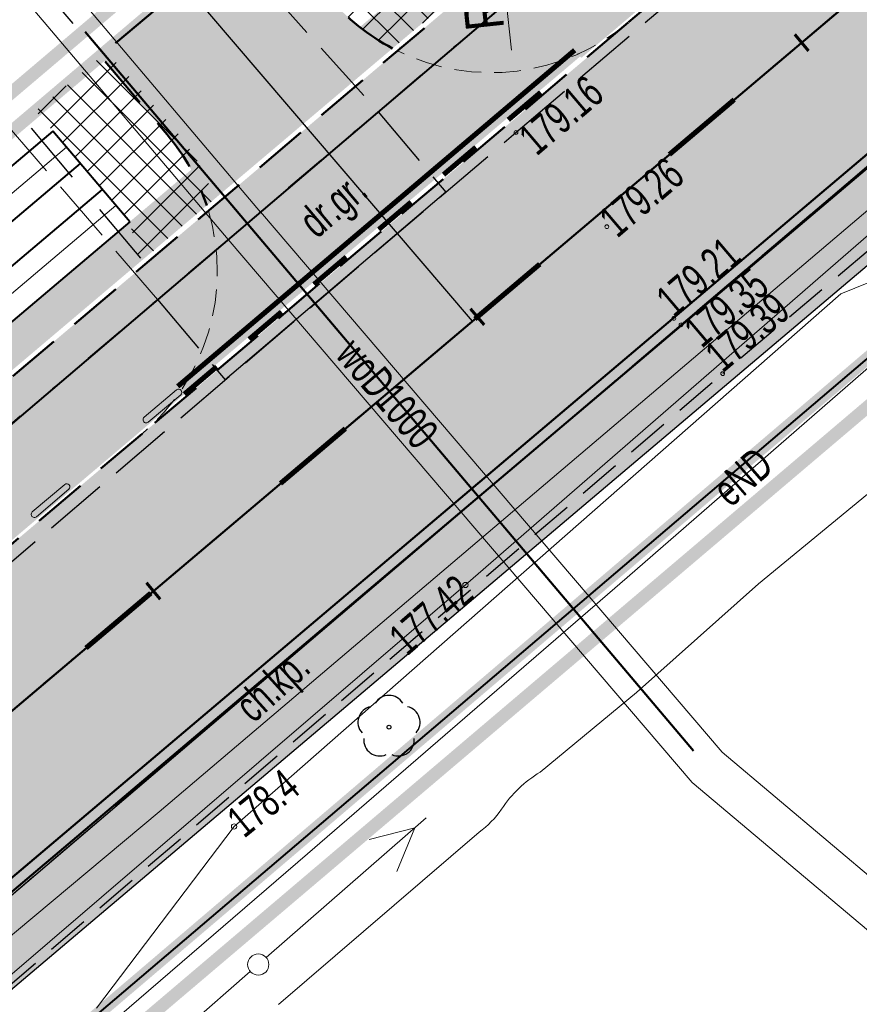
# Model space of a CAD drawing. Header units: metres. Extents: x 7429064 to 7431133, y 5709479 to 5714472.
# Tile 98 of 140: x 7429722 to 7429742, y 5710036 to 5710059. Entities that reach past the tile are written whole.
import ezdxf
from ezdxf.enums import TextEntityAlignment as Align

# ---------------------------------------------------------------- set-up
doc = ezdxf.new("R2010")
doc.units = ezdxf.units.M
for name, pattern in [('1', [0]), ('12', [3, 1, -1, 0, -1]), ('2_KTCR02', [1.5, 1, -0.5]), ('2_KTJZ01', [2, 1.5, -0.5]), ('2_KTKR01', [0]), ('3_14', [1, -1]), ('3_KTCR02', [1.5, 1, -0.5]), ('3_KTJZ01', [2, 1.5, -0.5]), ('3_KTKR01', [0]), ('4', [2.5, 1.5, -1]), ('4_KTJZ01', [2, 1.5, -0.5]), ('4_SUPE_01', [0]), ('4_SUPT_01', [0]), ('4_SUPW_01', [0]), ('7_1', [0]), ('7_SUPE_01', [0]), ('7_SUPT_01', [0]), ('7_SUPW_01', [0]), ('8_1', [0]), ('8_SUPW_01', [0]), ('CENTER2', [1.125, 0.75, -0.125, 0.125, -0.125]), ('DASHED', [19.049999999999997, 12.7, -6.349999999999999]), ('DASHED2', [0.375, 0.25, -0.125]), ('HIDDEN', [0.375, 0.25, -0.125])]:
    doc.linetypes.add(name, pattern=pattern)
for name, color, linetype, lineweight in [('_1_HECZ_BITUM', 7, 'DASHED2', 18), ('_D_7_PAS DROGOWY-LINIA ROZGR TEREN INW', 222, 'HIDDEN', 50), ('_D_7_PAS DROGOWY_PODZIAL', 1, 'Continuous', 50), ('_D_7_TEREN NIEZBEDNY DLA OB_BUD', 252, 'HIDDEN', 50), ('_D_8_Wymiary', 7, 'Continuous', 20), ('_skarpy', 84, 'Continuous', 40), ('D_1_KOCIE OCZKA', 7, 'Continuous', 50), ('D_1_LINIA_KRAWĘŻNIK_BET_20_30 WYN 12 CM - III', 7, 'Continuous', 50), ('Dr-Krawędż nawierzchni', 250, 'DASHED2', 18), ('gaPoziome', 7, 'Continuous', 30), ('GMINA_L_0', 252, '12', 35), ('KRAWĘŻNIK BETONOWY 12_25 WYN 0 CM', 250, 'DASHED', 50), ('KTCR_E_T_1', 252, 'Continuous', 15), ('KTCR_L_1', 252, '2_KTCR02', 30), ('KTJZ_E_T_0', 252, 'Continuous', 15), ('KTJZ_L_0', 252, '2_KTJZ01', 30), ('KTJZ_L_0_a', 252, '4_KTJZ01', 18), ('KTKR_L_0', 252, '2_KTKR01', 30), ('OBOP_T_1', 82, 'Continuous', 30), ('RTPW_T_1', 252, 'Continuous', 15), ('skarpa', 82, 'ŚLADY', 20), ('SUPE_E_T_3', 252, 'Continuous', 15), ('SUPE_L_3', 252, '4_SUPE_01', 18), ('SUPT_L_0', 252, '4_SUPT_01', 18), ('SUPW_E_T_0', 252, 'Continuous', 15), ('SUPW_L_0', 252, '4_SUPW_01', 18), ('SUPW_L_0_a', 252, '8_SUPW_01', 18), ('SUSM_T_3', 252, 'Continuous', 18), ('SUTT_T_0', 252, 'Continuous', 18), ('SUTW_T_0', 252, 'Continuous', 18)]:
    doc.layers.add(name, color=color, linetype=linetype, lineweight=lineweight)
for name, color, linetype in [('_1_Mapa', 7, 'Continuous'), ('_1_X-REFY', 7, 'Continuous'), ('C-DROGI-SYTUACJA-ETYKIETY', 7, 'Continuous'), ('D_1_LINIA_OPIS_ZJAZDY', 7, 'Continuous'), ('zzz.gaHSDomyslna', 7, 'Continuous')]:
    doc.layers.add(name, color=color, linetype=linetype)
doc.layers.add('_Brudnopis', color=22, linetype='Continuous', lineweight=50, plot=False)
doc.layers.add('D_1_LINIA_OBRZEŻE_BET_6x30cm - III', color=24, linetype='Continuous', lineweight=30, transparency=0.3)
doc.layers.add('D_2_HECZ_ZJAZDY - KOSTKA BET', color=214, linetype='Continuous', lineweight=13, transparency=0.3)
for name, color, linetype, lineweight, true_color, transparency in [('D_2_HECZ_CHODNIK_KOSTKA', 7, 'Continuous', 0, 0xf7f588, 0.35), ('D_2_HECZ_JEZDNIA KR3- NOWA KONSTRUKCJA', 7, 'Continuous', 13, 0x99e6ff, 0.3), ('D_2_HECZ_JEZDNIA KR3- NOWA KONSTRUKCJA G4', 7, 'Continuous', 13, 0xbdbdbd, 0.3)]:
    doc.layers.add(name, color=color, linetype=linetype, lineweight=lineweight, true_color=true_color, transparency=transparency)
for name, color, linetype, lineweight, true_color in [('DZIALKA_L_0', 7, '1', 40, 0x008000), ('HECZ DROGI ROWEROWE', 7, 'Continuous', 13, 0xff8a8a), ('UZYTKI_L_0', 7, '4', 30, 0x008000)]:
    doc.layers.add(name, color=color, linetype=linetype, lineweight=lineweight, true_color=true_color)
doc.styles.add('major_arial', font='arial.ttf')
doc.styles.add('Styl Arial', font='arial.ttf', dxfattribs={"width": 0.8, "height": 0.9})
doc.linetypes.add('ŚLADY', pattern='A,3.81,[130,ltypeshp.shx,S=6.35,R=0,X=0,Y=0],3.81', length=7.62)
doc.dimstyles.new('1_500', dxfattribs={"dimtxt": 0.9, "dimasz": 1, "dimexe": 0.18, "dimexo": 0, "dimgap": 0.2, "dimtad": 4, "dimzin": 0, "dimdsep": 46, "dimtxsty": 'Styl Arial', "dimcen": 0.25, "dimclrd": 256, "dimclre": 256, "dimclrt": 256, "dimazin": 0, "dimtfac": 1, "dimtix": 1, "dimtmove": 1, "dimatfit": 3, "dimfxl": 0.18, "dimtolj": 1, "dimtzin": 0, "dimlwd": -1, "dimlwe": -1, "dimarcsym": 0})
doc.dimstyles.new('major_500', dxfattribs={"dimtxt": 0.8, "dimasz": 0.8, "dimexe": 0.5, "dimexo": 1, "dimgap": 0.3, "dimtad": 1, "dimzin": 1, "dimdsep": 46, "dimtxsty": 'major_arial', "dimcen": 0, "dimse1": 1, "dimse2": 1, "dimaunit": 1, "dimadec": 1, "dimazin": 0, "dimtfac": 1, "dimtix": 1, "dimtmove": 0, "dimatfit": 3, "dimfxl": 2, "dimfxlon": 1, "dimtolj": 1, "dimarcsym": 0})
pattern_1 = [(45, (104.2227566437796, 88.32830239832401), (-0.3143089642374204, 0.3143089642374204), []), (135, (104.2227566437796, 88.32830239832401), (-0.3143089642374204, -0.3143089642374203), [])]

# ---------------------------------------------------------------- blocks, each defined once
blk = doc.blocks.new('3_OBOP02_01')
at = {"linetype": 'Continuous'}
blk.add_circle((0, 0), 0.045, dxfattribs=at)
for centre, radius, start, end in [((0, 0.3750563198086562), 0.3750000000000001, 30.14012428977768, 149.8598757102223), ((-0.3566585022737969, 0.1158924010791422), 0.375, 102.1444654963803, 221.8600234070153), ((0.3566585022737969, 0.1158924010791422), 0.375, 318.1399765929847, 77.85553450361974), ((-0.2204041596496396, -0.3033835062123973), 0.3750000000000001, 174.1481822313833, 293.8542284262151), ((0.2204041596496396, -0.3033835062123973), 0.3750000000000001, 246.145771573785, 5.851817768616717)]:
    blk.add_arc(centre, radius, start, end, dxfattribs=at)
blk = doc.blocks.new('3_RTPW02')
at = {"linetype": 'Continuous'}
blk.add_circle((0, 0), 0.045, dxfattribs=at)
blk = doc.blocks.new('7_SUSM04_01')
at = {"linetype": 'Continuous'}
blk.add_circle((0, 0), 0.25, dxfattribs=at)
blk = doc.blocks.new('7_SUPS01_07')
at = {"linetype": 'Continuous'}
blk.add_circle((0, 0), 0.0625, dxfattribs=at)
blk = doc.blocks.new('7_SUPS01_08')
at = {"linetype": 'Continuous'}
blk.add_circle((0, 0), 0.0625, dxfattribs=at)
blk = doc.blocks.new('X-ref_MDCP_Szara')
at = {"layer": 'DZIALKA_L_0', "linetype": '1'}
for p, q in [((7429836.45, 5710146.5), (7429660.24, 5709996.55)), ((7429668.8, 5709988.15), (7429832.91, 5710127.96))]:
    blk.add_line(p, q, dxfattribs=at)
at = {"layer": 'GMINA_L_0', "linetype": '12'}
blk.add_line((7429660.24, 5709996.55), (7429836.45, 5710146.5), dxfattribs=at)
at = {"layer": 'KTCR_L_1', "linetype": '3_14'}
for p, q in [((7429760.82, 5710071.04), (7429737.95, 5710051.59)), ((7429737.95, 5710051.59), (7429715.16, 5710032.17))]:
    blk.add_line(p, q, dxfattribs=at)
at = {"layer": 'KTCR_L_1', "linetype": '3_KTCR02'}
for p in [(7429761.9, 5710069.83), (7429716.29, 5710031.02)]:
    blk.add_line(p, (7429738.93, 5710050.44), dxfattribs=at)
at = {"layer": 'KTJZ_L_0', "linetype": '3_KTJZ01'}
for p, q in [((7429734.06, 5710056.12), (7429756.74, 5710075.42)), ((7429760.82, 5710071.04), (7429737.95, 5710051.59)), ((7429725.61922081, 5710052.18596936), (7429730.81478797, 5710056.60725814)), ((7429730.81478797, 5710056.60725814), (7429732.40536403, 5710054.712164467)), ((7429710.93, 5710036.44), (7429734.06, 5710056.12)), ((7429725.61922081, 5710052.18596936), (7429727.209465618, 5710050.291270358)), ((7429737.95, 5710051.59), (7429715.16, 5710032.17))]:
    blk.add_line(p, q, dxfattribs=at)
at = {"layer": 'KTJZ_L_0', "linetype": '3_14'}
blk.add_line((7429732.40536403, 5710054.712164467), (7429727.209465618, 5710050.291270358), dxfattribs=at)
at = {"layer": 'KTJZ_L_0_a', "linetype": '4_KTJZ01'}
for p, q in [((7429710.77127738, 5710078.942700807), (7429730.81478797, 5710056.60725814)), ((7429725.61922081, 5710052.18596936), (7429706.014655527, 5710074.89495609)), ((7429730.81478797, 5710056.60725814), (7429725.61922081, 5710052.18596936))]:
    blk.add_line(p, q, dxfattribs=at)
at = {"layer": 'KTKR_L_0', "linetype": '3_KTKR01'}
for p, q in [((7429760.82, 5710071.04), (7429737.95, 5710051.59)), ((7429737.95, 5710051.59), (7429715.16, 5710032.17))]:
    blk.add_line(p, q, dxfattribs=at)
at = {"layer": 'SUPE_L_3', "linetype": '7_SUPE_01'}
for p, q in [((7429736.68, 5710045.64), (7429743.36, 5710051.45)), ((7429729.15, 5710039.13), (7429736.68, 5710045.64)), ((7429728.178369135, 5710036.684368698), (7429731.945751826, 5710039.971742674)), ((7429730.599821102, 5710039.46088997), (7429731.682035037, 5710039.741626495)), ((7429731.257295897, 5710038.707413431), (7429731.682035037, 5710039.741626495)), ((7429723.81, 5710034.53), (7429729.15, 5710039.13)), ((7429724.03403851, 5710033.068497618), (7429727.801620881, 5710036.355642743))]:
    blk.add_line(p, q, dxfattribs=at)
at = {"layer": 'SUPT_L_0', "linetype": '7_SUPT_01'}
for p, q in [((7429741.71, 5710052.32), (7429745.31, 5710053.77)), ((7429727.42, 5710039.77), (7429741.71, 5710052.32)), ((7429742.61, 5710047.82), (7429739.77, 5710045.49)), ((7429739.77, 5710045.49), (7429736.9, 5710042.93)), ((7429736.9, 5710042.93), (7429734.63, 5710041.05)), ((7429724.18, 5710035.49), (7429727.42, 5710039.77)), ((7429733.19, 5710039.64), (7429728.47, 5710035.58))]:
    blk.add_line(p, q, dxfattribs=at)
for centre, radius, start, end in [((7429736.074568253, 5710038.628095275), 2.819999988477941, 120.8143678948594, 146.6109742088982), ((7429732.024339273, 5710041.314167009), 2.040000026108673, 304.8480711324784, 326.222846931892)]:
    blk.add_arc(centre, radius, start, end, dxfattribs=at)
at = {"layer": 'SUPW_L_0', "linetype": '7_SUPW_01'}
for p, q in [((7429732.87, 5710045.46), (7429791, 5710095.98)), ((7429746.5211323, 5710057.84130654), (7429725.65702207, 5710040.11443466)), ((7429659.87164022, 5709982.87731988), (7429732.87, 5710045.46)), ((7429725.65702207, 5710040.11443466), (7429694.7468649, 5710014.3241718))]:
    blk.add_line(p, q, dxfattribs=at)
at = {"layer": 'SUPW_L_0', "linetype": '7_1'}
for p, q in [((7429732.87, 5710045.46), (7429791, 5710095.98)), ((7429725.65702207, 5710040.11443466), (7429746.5211323, 5710057.84130654)), ((7429728.040702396, 5710054.247924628), (7429738.916487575, 5710041.520208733)), ((7429738.209575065, 5710040.808158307), (7429727.280452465, 5710053.598293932)), ((7429659.87164022, 5709982.87731988), (7429732.87, 5710045.46)), ((7429738.916487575, 5710041.520208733), (7429760.111927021, 5710023.672723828)), ((7429759.354049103, 5710023.0035885), (7429738.209575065, 5710040.808158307)), ((7429694.7468649, 5710014.3241718), (7429725.65702207, 5710040.11443466))]:
    blk.add_line(p, q, dxfattribs=at)
at = {"layer": 'SUPW_L_0_a', "linetype": '8_1'}
for p, q in [((7429708.662009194, 5710077.147775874), (7429728.042254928, 5710054.246098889)), ((7429727.278899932, 5710053.600119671), (7429707.900431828, 5710076.499696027))]:
    blk.add_line(p, q, dxfattribs=at)
at = {"layer": 'UZYTKI_L_0', "linetype": '4'}
blk.add_line((7429706.560099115, 5710075.359112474), (7429725.86, 5710052.39), dxfattribs=at)
at = {"layer": 'OBOP_T_1'}
blk.add_blockref('3_OBOP02_01', (7429731.07, 5710042.11), dxfattribs=at)
at = {"layer": 'RTPW_T_1'}
for p in [(7429734.06, 5710056.12), (7429736.2, 5710053.9), (7429737.78, 5710051.74), (7429737.95, 5710051.59), (7429738.93, 5710050.44)]:
    blk.add_blockref('3_RTPW02', p, dxfattribs=at)
at = {"layer": 'SUSM_T_3', "rotation": 69.19999691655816}
blk.add_blockref('7_SUSM04_01', (7429727.99, 5710036.52), dxfattribs=at)
at = {"layer": 'SUTT_T_0'}
blk.add_blockref('7_SUPS01_07', (7429727.42, 5710039.77), dxfattribs=at)
at = {"layer": 'SUTW_T_0'}
blk.add_blockref('7_SUPS01_08', (7429732.87, 5710045.46), dxfattribs=at)
at = {"layer": 'KTCR_E_T_1', "width": 0.7}
blk.add_text('ch.kp.', height=0.75, rotation=42.08917293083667, dxfattribs=at).set_placement((7429728.381700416, 5710043.022572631), align=Align.MIDDLE)
at = {"layer": 'KTJZ_E_T_0', "width": 0.6999999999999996}
blk.add_text('dr.gr.', height=0.7500000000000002, rotation=40.31152756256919, dxfattribs=at).set_placement((7429729.807821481, 5710054.344137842), align=Align.MIDDLE)
at = {"layer": 'RTPW_T_1', "width": 0.7}
for s, rotation, p in [('179.16', 40.39678865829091, (7429734.06, 5710056.12)), ('179.35', 40.37979514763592, (7429737.95, 5710051.59))]:
    blk.add_text(s, height=0.75, rotation=rotation, dxfattribs=at).set_placement(p, align=Align.TOP_LEFT)
blk.add_text('179.26', height=0.75, rotation=40.49246594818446, dxfattribs=at).set_placement((7429736.2, 5710053.9), align=Align.MIDDLE_LEFT)
for s, rotation, p in [('179.21', 40.35728284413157, (7429737.78, 5710051.74)), ('179.39', 40.16920675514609, (7429738.93, 5710050.44))]:
    blk.add_text(s, height=0.75, rotation=rotation, dxfattribs=at).set_placement(p)
at = {"layer": 'SUPE_E_T_3', "width": 0.7}
blk.add_text('eND', height=0.75, rotation=41.01546719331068, dxfattribs=at).set_placement((7429739.40163455, 5710048.00717017), align=Align.MIDDLE)
at = {"layer": 'SUPW_E_T_0', "width": 0.7}
blk.add_text('woD1000', height=0.75, rotation=310.5137631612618, dxfattribs=at).set_placement((7429731.03221303, 5710049.97735094), align=Align.MIDDLE)
at = {"layer": 'SUTT_T_0', "width": 0.7}
blk.add_text('178.4', height=0.75, rotation=39.00129904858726, dxfattribs=at).set_placement((7429727.42, 5710039.77), align=Align.MIDDLE_LEFT)
at = {"layer": 'SUTW_T_0', "width": 0.7}
blk.add_text('177.42', height=0.75, rotation=40.91000907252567, dxfattribs=at).set_placement((7429732.87, 5710045.46), align=Align.MIDDLE_RIGHT)
blk = doc.blocks.new('*U286')
at = {"layer": 'zzz.gaHSDomyslna', "color": 140}
for points in [[(50.25424895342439, 42.78405248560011, 0.12, 0.12, 0), (51.78113123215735, 44.07580730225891, 0.12, 0.12, 0)], [(45.67360211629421, 38.90878803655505, 0.12, 0.12, 0), (47.20048439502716, 40.20054285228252, 0.12, 0.12, 0)], [(41.09295527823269, 35.03352358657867, 0.12, 0.12, 0), (42.61983755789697, 36.32527840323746, 0.12, 0.12, 0)], [(36.5123084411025, 31.15825913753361, 0.12, 0.12, 0), (38.03919071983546, 32.4500139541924, 0.12, 0.12, 0)]]:
    blk.add_lwpolyline(points, format="xyseb", dxfattribs=at)
blk = doc.blocks.new('gaHSPos')
at = {"color": 0, "linetype": 'Continuous', "lineweight": 0}
blk.add_point((0, 0), dxfattribs=at)
blk = doc.blocks.new('*U250')
at = {"layer": 'zzz.gaHSDomyslna', "color": 140}
for points in [[(0, 0, 0.24, 0.24, -0.05004170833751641), (0.1891865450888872, -0.98024464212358, 0.24, 0.24, 0)], [(0.1798574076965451, -1.978535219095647, 0.24, 0.24, -0.05004170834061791), (-0.02761548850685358, -2.955073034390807, 0.24, 0.24, 0)]]:
    blk.add_lwpolyline(points, format="xyseb", dxfattribs=at)
at = {"color": 140}
for p in [(0, 0), (-0.4393540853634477, -3.896521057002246)]:
    blk.add_blockref('gaHSPos', p, dxfattribs=at)
blk = doc.blocks.new('*U251')
at = {"layer": 'zzz.gaHSDomyslna', "color": 140}
for points in [[(0, 0, 0.24, 0.24, 0.05004170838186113), (0.9353511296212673, -0.348983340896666, 0.24, 0.24, 0)], [(1.921389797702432, -0.5051846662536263, 0.24, 0.24, 0.05004170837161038), (2.918805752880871, -0.4623767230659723, 0.24, 0.24, 0)]]:
    blk.add_lwpolyline(points, format="xyseb", dxfattribs=at)
at = {"color": 140}
for p in [(0, 0), (3.897461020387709, -0.2188186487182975)]:
    blk.add_blockref('gaHSPos', p, dxfattribs=at)
blk = doc.blocks.new('*U224')
at = {"layer": 'zzz.gaHSDomyslna', "color": 140}
blk.add_lwpolyline([(0, 0, 0.24, 0.24, 0), (5.44980479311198, 4.615985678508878, 0.24, 0.24, 0)], format="xyseb", dxfattribs=at)
at = {"color": 140}
for p in [(5.44980479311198, 4.615985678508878), (0, 0)]:
    blk.add_blockref('gaHSPos', p, dxfattribs=at)
blk = doc.blocks.new('*U225')
at = {"layer": 'zzz.gaHSDomyslna', "color": 140}
for points in [[(9.27250449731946, 8.011072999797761, 0.12, 0.12, 0), (-0.07755822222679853, 0.09156812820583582, 0.12, 0.12, 0)], [(7.708235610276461, 6.371617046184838, 0.12, 0.12, 0), (8.471303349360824, 7.01793556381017, 0.12, 0.12, 0)], [(6.182100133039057, 5.078980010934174, 0.12, 0.12, 0), (6.945167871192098, 5.725298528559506, 0.12, 0.12, 0)], [(4.655964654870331, 3.786342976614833, 0.12, 0.12, 0), (5.419032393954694, 4.432661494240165, 0.12, 0.12, 0)], [(3.129829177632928, 2.493705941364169, 0.12, 0.12, 0), (3.892896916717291, 3.140024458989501, 0.12, 0.12, 0)], [(1.603693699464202, 1.201068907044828, 0.12, 0.12, 0), (2.366761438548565, 1.847387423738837, 0.12, 0.12, 0)], [(0.07755822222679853, -0.09156812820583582, 0.12, 0.12, 0), (0.8406259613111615, 0.5547503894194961, 0.12, 0.12, 0)]]:
    blk.add_lwpolyline(points, format="xyseb", dxfattribs=at)
at = {"color": 140}
for p in [(9.350062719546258, 7.919504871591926), (0, 0)]:
    blk.add_blockref('gaHSPos', p, dxfattribs=at)
blk = doc.blocks.new('*U208')
at = {"layer": 'zzz.gaHSDomyslna', "color": 140}
blk.add_lwpolyline([(0, 0, 0.24, 0.24, 0), (16.75256754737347, 14.18942784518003, 0.24, 0.24, 0)], format="xyseb", dxfattribs=at)
at = {"color": 140}
for p in [(16.75256754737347, 14.18942784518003), (0, 0)]:
    blk.add_blockref('gaHSPos', p, dxfattribs=at)
blk = doc.blocks.new('spearator')
at = {"layer": 'D_1_KOCIE OCZKA'}
h = blk.add_hatch(color=12, dxfattribs=at)
h.dxf.hatch_style = 1
edge = h.paths.add_edge_path()
edge.add_line((7429810.877451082, 5710121.625320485), (7429811.640892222, 5710122.271197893))
edge.add_arc((7429811.592451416, 5710122.328455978), 0.07499999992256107, 310.2314925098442, 490.2314925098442)
edge.add_line((7429811.54401061, 5710122.385714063), (7429810.78056947, 5710121.739836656))
edge.add_arc((7429810.829010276, 5710121.68257857), 0.07499999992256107, 130.2314925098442, 310.2314925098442)
at = {"layer": 'D_1_KOCIE OCZKA', "lineweight": 18, "flags": 128}
blk.add_lwpolyline([(7429810.877451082, 5710121.625320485), (7429811.640892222, 5710122.271197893, 0.9999999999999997), (7429811.54401061, 5710122.385714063), (7429810.78056947, 5710121.739836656, 1)], format="xyb", close=True, dxfattribs=at)
blk = doc.blocks.new('X-ref_SOR')
at = {"layer": 'D_1_KOCIE OCZKA'}
for p in [(-85.47809323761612, -72.3298438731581), (-88.11261917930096, -74.55736839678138)]:
    blk.add_blockref('spearator', p, dxfattribs=at)
at = {"layer": 'gaPoziome'}
for name, p in [('*U286', (7429687.419432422, 5710012.816975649)), ('*U224', (7429735.521678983, 5710057.966557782)), ('*U225', (7429726.171616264, 5710050.047052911)), ('*U251', (7429731.26998317, 5710058.042599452)), ('*U250', (7429726.815418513, 5710054.274001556)), ('*U208', (7429709.419048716, 5710035.857625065))]:
    blk.add_blockref(name, p, dxfattribs=at)
blk = doc.blocks.new('*D114')
at = {"layer": '_D_8_Wymiary', "color": 0, "lineweight": -2, "transparency": 16777216}
for p, q in [((7429727.444657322, 5710061.915930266), (7429726.534674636, 5710062.991549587)), ((7429723.651160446, 5710059.897143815), (7429726.246860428, 5710062.09312709)), ((7429723.627451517, 5710058.686543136), (7429722.71746883, 5710059.762162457))]:
    blk.add_line(p, q, dxfattribs=at)
at = {"layer": '_D_8_Wymiary', "color": 0, "transparency": 16777216}
for points in [[(7429726.160743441, 5710062.194919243), (7429726.332977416, 5710061.991334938), (7429726.85761334, 5710062.609829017)], [(7429723.565043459, 5710059.998935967), (7429723.737277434, 5710059.795351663), (7429723.040407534, 5710059.380441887)]]:
    blk.add_solid(points, dxfattribs=at)
at = {"layer": 'Defpoints', "color": 0, "transparency": 16777216}
for p in [(7429726.85761334, 5710062.609829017), (7429728.09053473, 5710061.152489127), (7429724.273328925, 5710057.923101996)]:
    blk.add_point(p, dxfattribs=at)
at = {"layer": '_D_8_Wymiary', "color": 0, "transparency": 16777216, "insert": (7429724.49143317, 5710061.536001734), "char_height": 0.8, "attachment_point": 5, "rotation": 40.23149241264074, "style": 'major_arial'}
blk.add_mtext('\\A1;5.00', dxfattribs=at)
blk = doc.blocks.new('*D116')
at = {"layer": '_D_8_Wymiary', "transparency": 16777216}
blk.add_line((7429733.609545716, 5710061.293211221), (7429733.957429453, 5710058.05500946), dxfattribs=at)
blk.add_solid([(7429734.040286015, 5710058.063910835), (7429733.874572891, 5710058.046108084), (7429734.010837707, 5710057.557870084)], dxfattribs=at)
at = {"layer": 'Defpoints', "color": 0, "transparency": 16777216}
for p in [(7429733.476755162, 5710062.529263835), (7429734.010837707, 5710057.557870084)]:
    blk.add_point(p, dxfattribs=at)
at = {"layer": '_D_8_Wymiary', "transparency": 16777216, "insert": (7429733.200468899, 5710059.862914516), "char_height": 0.9, "attachment_point": 5, "rotation": 96.13183352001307, "style": 'Styl Arial'}
blk.add_mtext('\\A1;R5.00', dxfattribs=at)
blk = doc.blocks.new('AeccTickLine')
at = {"color": 0, "linetype": 'ByBlock', "lineweight": -2}
blk.add_line((0, 1), (-3.673819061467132e-16, -1), dxfattribs=at)
blk = doc.blocks.new('OŚ_Dąbrowskiego_1')
at = {"layer": '_D_8_Wymiary', "color": 1, "linetype": 'CENTER2', "lineweight": 35, "flags": 128}
blk.add_lwpolyline([(7429230.997622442, 5709660.664473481), (7429273.144600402, 5709676.621906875, 0.08562941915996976), (7429337.581936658, 5709714.617636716), (7429502.300926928, 5709854.380814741), (7429714.668639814, 5710036.138576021), (7429868.110764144, 5710165.951860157)], format="xyb", dxfattribs=at)
at = {"layer": 'C-DROGI-SYTUACJA-ETYKIETY', "color": 7, "linetype": 'Continuous', "lineweight": 60, "xscale": 0.25, "yscale": 0.25, "zscale": 0.25, "rotation": 40.23149243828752}
for p in [(7429740.787009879, 5710058.234929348), (7429733.152598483, 5710051.776155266), (7429725.518187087, 5710045.317381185)]:
    blk.add_blockref('AeccTickLine', p, dxfattribs=at)

msp = doc.modelspace()

# ---------------------------------------------------------------- hatches: boundary and pattern name
at = {"layer": '_1_HECZ_BITUM', "transparency": 33554687}
h = msp.add_hatch(dxfattribs=at)
h.set_pattern_fill('ANSI37', color=256, scale=0.14)
h.set_pattern_definition(pattern_1)
edge = h.paths.add_edge_path()
edge.add_line((7429731.153906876, 5710058.101580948), (7429732.919166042, 5710059.595004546))
edge.add_line((7429732.919166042, 5710059.595004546), (7429731.832714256, 5710059.828533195))
edge.add_line((7429731.832714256, 5710059.828533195), (7429729.558335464, 5710062.482691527))
edge.add_line((7429729.558335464, 5710062.482691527), (7429728.090534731, 5710061.152489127))
edge.add_line((7429728.090534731, 5710061.152489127), (7429729.661264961, 5710059.297850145))
edge.add_arc((7429733.476755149, 5710062.529263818), 4.999999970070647, 220.261919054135, 242.3176254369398)
h = msp.add_hatch(dxfattribs=at)
h.set_pattern_fill('ANSI37', color=256, scale=0.14)
h.set_pattern_definition(pattern_1)
edge = h.paths.add_edge_path()
edge.add_line((7429725.187915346, 5710053.05430363), (7429726.961521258, 5710054.554788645))
edge.add_arc((7429722.239271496, 5710052.911512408), 4.999999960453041, 19.18717495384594, 40.85610017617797)
edge.add_line((7429726.021046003, 5710056.182319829), (7429724.431167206, 5710058.020570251))
edge.add_line((7429724.431167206, 5710058.020570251), (7429722.749519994, 5710056.627111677))
edge.add_line((7429722.749519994, 5710056.627111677), (7429724.962258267, 5710054.01502821))
edge.add_line((7429724.962258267, 5710054.01502821), (7429725.187915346, 5710053.05430363))
at = {"layer": 'D_2_HECZ_CHODNIK_KOSTKA', "transparency": 33554585}
h = msp.add_hatch(color=256, dxfattribs=at)
h.dxf.hatch_style = 1
h.paths.add_polyline_path([(7429638.93443282, 5709954.08675999), (7429640.77675316, 5709951.99851649), (7429638.44077776, 5709949.93763854), (7429636.62644442, 5709951.99415918)], flags=16)
edge = h.paths.add_edge_path(flags=16)
edge.add_arc((7429654.58188323, 5709963.368493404), 1.5, 0, 360)
h.paths.add_polyline_path([(7429662.692843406, 5709978.695587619), (7429660.192524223, 5709981.616987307), (7429660.302030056, 5709983.026954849), (7429663.870112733, 5709986.080746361), (7429664.796564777, 5709985.74497215), (7429665.850071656, 5709979.514213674), (7429664.189324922, 5709978.468635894)], flags=16)
edge = h.paths.add_edge_path(flags=16)
edge.add_arc((7429638.600926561, 5709947.845879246), 0.04500001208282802, 131.827181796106, 219.3849412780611)
edge.add_line((7429638.566146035, 5709947.817325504), (7429636.8323097, 5709946.3938991))
edge.add_line((7429636.8323097, 5709946.3938991), (7429635.390541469, 5709947.982520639))
edge.add_line((7429635.390541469, 5709947.982520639), (7429637.179159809, 5709949.434521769))
edge.add_line((7429637.179159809, 5709949.434521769), (7429638.570916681, 5709947.879411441))
edge = h.paths.add_edge_path(flags=16)
edge.add_arc((7429645.81975589, 5709955.198600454), 1.5, 0, 180)
edge.add_arc((7429645.81975589, 5709955.198600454), 1.5, 180, 360)
edge = h.paths.add_edge_path()
edge.add_line((7429712.034219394, 5710029.935135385), (7429658.241831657, 5709983.89619737))
edge.add_arc((7429659.83316277, 5709982.471564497), 2.135863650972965, 138.1636310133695, 217.4167373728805)
edge.add_line((7429658.136780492, 5709981.173796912), (7429662.460815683, 5709976.12154793))
edge.add_line((7429662.460815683, 5709976.12154793), (7429648.557634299, 5709964.22232328))
edge.add_line((7429648.557634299, 5709964.22232328), (7429646.834522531, 5709966.235625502))
edge.add_line((7429646.834522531, 5709966.235625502), (7429635.022010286, 5709956.125728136))
edge.add_arc((7429638.273164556, 5709952.3270447), 4.999999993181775, 130.5590096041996, 179.1420850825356)
edge.add_line((7429633.273725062, 5709952.401909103), (7429636.192729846, 5709940.012199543))
edge.add_line((7429636.192729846, 5709940.012199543), (7429636.937473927, 5709940.297166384))
edge.add_line((7429636.937473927, 5709940.297166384), (7429638.161284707, 5709941.513665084))
edge.add_line((7429638.161284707, 5709941.513665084), (7429636.84, 5709943.07))
edge.add_line((7429636.84, 5709943.07), (7429641.44, 5709947.06))
edge.add_line((7429641.44, 5709947.06), (7429642.8, 5709945.53))
edge.add_line((7429642.8, 5709945.53), (7429644.869710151, 5709947.340337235))
edge.add_line((7429644.869710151, 5709947.340337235), (7429643.5, 5709948.96))
edge.add_line((7429643.5, 5709948.96), (7429652.14, 5709956.36))
edge.add_line((7429652.14, 5709956.36), (7429658.31, 5709961.76))
edge.add_line((7429658.31, 5709961.76), (7429659.651749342, 5709960.219472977))
edge.add_line((7429659.651749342, 5709960.219472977), (7429660.67, 5709961.16))
edge.add_line((7429660.67, 5709961.16), (7429659.38, 5709962.66))
edge.add_line((7429659.38, 5709962.66), (7429662.38, 5709965.27))
edge.add_line((7429662.38, 5709965.27), (7429663.720505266, 5709963.735070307))
edge.add_line((7429663.720505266, 5709963.735070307), (7429664.65, 5709964.56))
edge.add_line((7429664.65, 5709964.56), (7429661.84, 5709967.78))
edge.add_line((7429661.84, 5709967.78), (7429666.72, 5709971.95))
edge.add_line((7429666.72, 5709971.95), (7429664.15151159, 5709974.98000866))
edge.add_line((7429664.15151159, 5709974.98000866), (7429668.661212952, 5709978.912997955))
edge.add_line((7429668.661212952, 5709978.912997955), (7429667.189762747, 5709980.588246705))
edge.add_line((7429667.189762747, 5709980.588246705), (7429666.125538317, 5709986.882392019))
edge.add_line((7429666.125538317, 5709986.882392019), (7429666.718559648, 5709988.51862794))
edge.add_line((7429666.718559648, 5709988.51862794), (7429714.477139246, 5710029.393450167))
edge.add_line((7429714.477139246, 5710029.393450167), (7429714.151311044, 5710029.772708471))
edge.add_line((7429714.151311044, 5710029.772708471), (7429712.034219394, 5710029.935135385))
edge = h.paths.add_edge_path()
edge.add_line((7429827.677896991, 5710127.815749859), (7429718.119474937, 5710035.128434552))
edge.add_line((7429718.119474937, 5710035.128434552), (7429717.951791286, 5710033.021784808))
edge.add_line((7429717.951791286, 5710033.021784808), (7429718.277628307, 5710032.642516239))
edge.add_line((7429718.277628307, 5710032.642516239), (7429831.149310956, 5710128.132877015))
edge.add_arc((7429829.635771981, 5710125.542364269), 3.000259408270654, 59.7038656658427, 130.7355420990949)
at = {"layer": 'D_2_HECZ_JEZDNIA KR3- NOWA KONSTRUKCJA'}
h = msp.add_hatch(color=256, dxfattribs=at)
h.dxf.hatch_style = 1
edge = h.paths.add_edge_path()
edge.add_arc((7429610.556889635, 5709990.46923513), 29.99999861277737, 310.5590095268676, 314.2935338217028)
edge.add_arc((7429610.556888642, 5709990.46923619), 30.00000006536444, 314.2935337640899, 325.3941215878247)
edge.add_line((7429635.249231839, 5709973.431390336), (7429635.899462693, 5709972.671653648))
edge.add_line((7429635.899462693, 5709972.671653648), (7429667.701526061, 5709999.889876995))
edge.add_line((7429667.701526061, 5709999.889876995), (7429675.245703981, 5710006.346663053))
edge.add_line((7429675.245703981, 5710006.346663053), (7429712.724461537, 5710038.423361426))
edge.add_line((7429712.724461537, 5710038.423361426), (7429823.827837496, 5710132.378343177))
edge.add_line((7429823.827837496, 5710132.378343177), (7429834.315813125, 5710141.376936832))
edge.add_line((7429834.315813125, 5710141.376936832), (7429846.15596758, 5710151.52385914))
edge.add_line((7429846.15596758, 5710151.52385914), (7429850.098715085, 5710146.734336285))
edge.add_line((7429850.098715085, 5710146.734336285), (7429838.187410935, 5710136.849500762))
edge.add_line((7429838.187410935, 5710136.849500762), (7429827.698218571, 5710127.83294208))
edge.add_line((7429827.698218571, 5710127.83294208), (7429716.61281809, 5710033.853790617))
edge.add_line((7429716.61281809, 5710033.853790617), (7429633.474415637, 5709962.698671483))
edge.add_arc((7429636.725569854, 5709958.899988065), 4.999999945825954, 130.5590092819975, 193.2570782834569)
edge.add_line((7429631.858815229, 5709957.753384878), (7429636.051367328, 5709939.958106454))
edge.add_line((7429636.051367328, 5709939.958106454), (7429630.652871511, 5709938.888124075))
edge.add_line((7429630.652871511, 5709938.888124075), (7429629.490782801, 5709943.820607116))
edge.add_arc((7429623.650677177, 5709942.444683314), 6.000000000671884, 13.2570779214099, 130.559009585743)
edge.add_line((7429619.749292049, 5709947.003103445), (7429619.729414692, 5709946.986091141))
edge.add_line((7429619.729414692, 5709946.986091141), (7429617.778722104, 5709949.265301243))
edge.add_line((7429617.778722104, 5709949.265301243), (7429606.382671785, 5709939.511838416))
edge.add_line((7429606.382671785, 5709939.511838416), (7429594.27418418, 5709929.148626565))
edge.add_line((7429594.27418418, 5709929.148626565), (7429594.825160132, 5709928.314105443))
edge.add_line((7429594.825160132, 5709928.314105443), (7429589.707653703, 5709924.935373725))
edge.add_arc((7429606.236932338, 5709899.899740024), 30.00000011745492, 123.4339931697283, 130.5590095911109)
edge.add_line((7429586.73000662, 5709922.691840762), (7429529.229865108, 5709873.479571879))
edge.add_line((7429529.229865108, 5709873.479571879), (7429502.178954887, 5709850.342924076))
edge.add_line((7429502.178954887, 5709850.342924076), (7429339.522881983, 5709712.330120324))
edge.add_arc((7429194.82248072, 5709882.942299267), 223.7112463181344, 294.6653319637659, 310.3021000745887, ccw=False)
edge.add_arc((7429190.303822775, 5709894.737223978), 236.3171344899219, 290.79615437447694, 294.4675271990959, ccw=False)
edge.add_line((7429274.206854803, 5709673.816266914), (7429245.41, 5709663.13))
edge.add_line((7429245.41, 5709663.13), (7429242.105663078, 5709661.907425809))
edge.add_line((7429242.105663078, 5709661.907425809), (7429240.353704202, 5709666.716988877))
edge.add_line((7429240.353704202, 5709666.716988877), (7429244.254478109, 5709668.201402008))
edge.add_line((7429244.254478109, 5709668.201402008), (7429272.082346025, 5709679.427546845))
edge.add_arc((7429195.245944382, 5709882.368837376), 217.0000000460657, 290.7373643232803, 310.3144258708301)
edge.add_line((7429335.640991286, 5709716.905153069), (7429500.355099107, 5709856.664188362))
edge.add_line((7429500.355099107, 5709856.664188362), (7429629.269135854, 5709966.996999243))
edge.add_line((7429629.269135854, 5709966.996999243), (7429630.063814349, 5709967.677135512))
at = {"layer": 'D_2_HECZ_JEZDNIA KR3- NOWA KONSTRUKCJA G4'}
h = msp.add_hatch(color=256, dxfattribs=at)
h.dxf.hatch_style = 1
edge = h.paths.add_edge_path()
edge.add_line((7429731.153906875, 5710058.101580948), (7429740.230771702, 5710065.780682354))
edge.add_line((7429740.230771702, 5710065.780682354), (7429739.662399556, 5710066.452510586))
edge.add_line((7429739.662399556, 5710066.452510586), (7429735.081752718, 5710062.577246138))
edge.add_line((7429735.081752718, 5710062.577246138), (7429730.382550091, 5710058.601682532))
edge.add_arc((7429733.476755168, 5710062.529263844), 5.000000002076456, 231.7684514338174, 242.3176253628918)
h = msp.add_hatch(color=256, dxfattribs=at)
h.dxf.hatch_style = 1
edge = h.paths.add_edge_path()
edge.add_line((7429710.702516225, 5710040.799538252), (7429726.776484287, 5710054.398245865))
edge.add_arc((7429722.025136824, 5710052.841101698), 5.00000006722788, 18.14535948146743, 28.69453331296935)
edge.add_line((7429726.411096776, 5710055.241800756), (7429710.367348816, 5710041.668659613))
edge.add_line((7429710.367348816, 5710041.668659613), (7429705.807555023, 5710037.768879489))
edge.add_line((7429705.807555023, 5710037.768879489), (7429706.37998716, 5710037.100043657))
edge.add_line((7429706.37998716, 5710037.100043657), (7429710.702516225, 5710040.799538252))
at = {"layer": 'D_2_HECZ_ZJAZDY - KOSTKA BET', "transparency": 33554508}
h = msp.add_hatch(color=256, dxfattribs=at)
h.dxf.hatch_style = 1
edge = h.paths.add_edge_path()
edge.add_line((7429726.776484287, 5710054.398245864), (7429731.153906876, 5710058.101580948))
edge.add_arc((7429733.476755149, 5710062.529263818), 4.999999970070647, 220.261919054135, 242.3176254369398, ccw=False)
edge.add_line((7429729.661264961, 5710059.297850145), (7429728.088661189, 5710061.15470131))
edge.add_line((7429728.088661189, 5710061.15470131), (7429724.273328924, 5710057.923101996))
edge.add_line((7429724.273328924, 5710057.923101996), (7429725.840627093, 5710056.072515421))
edge.add_arc((7429722.025136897, 5710052.841101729), 4.999999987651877, 18.145359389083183, 40.26191916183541, ccw=False)
at = {"layer": 'HECZ DROGI ROWEROWE'}
h = msp.add_hatch(color=256, dxfattribs=at)
h.dxf.hatch_style = 1
edge = h.paths.add_edge_path()
edge.add_arc((7429796.819700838, 5710136.432689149), 20.40416797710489, 308.0321727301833, 334.2528184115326)
edge.add_arc((7429835.930497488, 5710116.89688608), 23.31795413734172, 143.789652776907, 152.7623535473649, ccw=False)
edge.add_arc((7429839.324960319, 5710112.767127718), 28.52732187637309, 132.1511209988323, 141.1238217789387, ccw=False)
edge.add_line((7429820.180606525, 5710133.916638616), (7429834.124191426, 5710145.713024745))
edge.add_arc((7429837.353578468, 5710141.895819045), 5.000000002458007, 102.01539828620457, 130.2314924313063, ccw=False)
edge.add_line((7429836.312705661, 5710146.786277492), (7429842.062606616, 5710148.010071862))
edge.add_line((7429842.062606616, 5710148.010071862), (7429845.234178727, 5710150.729899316))
edge.add_line((7429845.234178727, 5710150.729899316), (7429843.044890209, 5710150.26393669))
edge.add_arc((7429842.628541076, 5710152.220120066), 2.000000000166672, 169.0595867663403, 282.01539860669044, ccw=False)
edge.add_line((7429840.664890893, 5710152.599696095), (7429846.907573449, 5710184.89479323))
edge.add_arc((7429848.380311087, 5710184.610111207), 1.500000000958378, 109.3988305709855, 169.0595867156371, ccw=False)
edge.add_line((7429847.882098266, 5710186.024955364), (7429848.854093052, 5710186.367226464))
edge.add_line((7429848.854093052, 5710186.367226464), (7429847.264566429, 5710191.423890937))
edge.add_line((7429847.264566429, 5710191.423890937), (7429846.902664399, 5710192.478548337))
edge.add_line((7429846.902664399, 5710192.478548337), (7429845.675039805, 5710198.448585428))
edge.add_arc((7429825.957873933, 5710195.082454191), 20.00243658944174, -10.939142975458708, 9.688181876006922, ccw=False)
edge.add_line((7429845.596852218, 5710191.286666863), (7429839.402578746, 5710159.242003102))
edge.add_arc((7429819.766076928, 5710163.037763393), 19.9999999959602, 310.2314924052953, 349.0595867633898, ccw=False)
edge.add_line((7429832.683625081, 5710147.768940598), (7429817.639926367, 5710135.041849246))
edge.add_arc((7429832.495106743, 5710117.482703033), 22.99999999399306, 130.2314924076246, 151.7603968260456)
edge.add_arc((7429794.613112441, 5710137.828575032), 20.00000000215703, 310.2314924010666, 331.76039682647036, ccw=False)
edge.add_line((7429807.530660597, 5710122.559752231), (7429710.78028326, 5710040.708146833))
edge.add_line((7429710.78028326, 5710040.708146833), (7429674.341489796, 5710009.521515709))
edge.add_arc((7429663.287565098, 5710022.437039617), 17.00000026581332, 303.4339933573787, 310.5590095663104, ccw=False)
edge.add_line((7429672.654156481, 5710008.250180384), (7429665.174772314, 5710003.312065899))
edge.add_arc((7429654.155253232, 5710020.002488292), 20.00000001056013, 287.25233121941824, 303.4339932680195, ccw=False)
edge.add_line((7429660.086861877, 5710000.902330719), (7429655.395687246, 5709999.445472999))
edge.add_arc((7429662.068746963, 5709977.95779574), 22.49999999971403, 107.2523312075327, 130.5590096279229)
edge.add_line((7429647.43855272, 5709995.051871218), (7429638.423894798, 5709987.336555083))
edge.add_arc((7429653.054089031, 5709970.2424796), 22.49999999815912, 130.5590096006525, 144.5952530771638)
edge.add_line((7429634.714793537, 5709983.277825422), (7429621.961912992, 5709965.306093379))
edge.add_arc((7429606.363956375, 5709977.008817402), 19.50000000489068, 310.55900961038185, 323.12009690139, ccw=False)
edge.add_line((7429619.04345805, 5709962.19395198), (7429498.409271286, 5709858.947561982))
edge.add_line((7429498.409271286, 5709858.947561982), (7429409.746698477, 5709783.717845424))
edge.add_line((7429409.746698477, 5709783.717845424), (7429333.700045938, 5709719.192669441))
edge.add_arc((7429195.245944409, 5709882.368837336), 213.9999999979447, 294.99293756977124, 310.31442587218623, ccw=False)
edge.add_line((7429285.662344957, 5709688.407824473), (7429286.787363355, 5709685.755030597))
edge.add_arc((7429195.2162162, 5709882.430203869), 216.9479171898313, 294.9664921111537, 310.3105313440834)
edge.add_line((7429335.566321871, 5709716.99669272), (7429500.277265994, 5709856.755523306))
edge.add_line((7429500.277265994, 5709856.755523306), (7429621.379875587, 5709960.402819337))
edge.add_line((7429621.379875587, 5709960.402819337), (7429627.625099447, 5709965.747878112))
edge.add_line((7429627.625099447, 5709965.747878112), (7429629.90357192, 5709967.697939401))
edge.add_line((7429629.90357192, 5709967.697939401), (7429629.179066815, 5709968.528973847))
edge.add_arc((7429630.686600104, 5709969.843258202), 1.99999999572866, 144.5952529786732, 221.0822816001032, ccw=False)
edge.add_line((7429629.05644051, 5709971.001955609), (7429636.752493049, 5709981.82945368))
edge.add_arc((7429653.054089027, 5709970.242479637), 19.99999997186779, 130.5590096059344, 144.5952530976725, ccw=False)
edge.add_line((7429640.049471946, 5709985.437213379), (7429649.631219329, 5709993.620104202))
edge.add_arc((7429662.068746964, 5709977.957795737), 20.00000000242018, 107.2523312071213, 128.4532876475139, ccw=False)
edge.add_line((7429656.137138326, 5709997.057953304), (7429665.185157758, 5709999.867841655))
edge.add_line((7429665.185157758, 5709999.867841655), (7429673.721413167, 5710005.503734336))
edge.add_arc((7429657.258251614, 5710030.439225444), 29.88000008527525, 303.4339932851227, 310.5590095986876)
edge.add_line((7429676.687149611, 5710007.738293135), (7429712.639886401, 5710038.508993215))
edge.add_line((7429712.639886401, 5710038.508993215), (7429809.390816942, 5710120.361066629))
edge.add_line((7429809.390816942, 5710120.361066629), (7429809.390787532, 5710120.361041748))

# ---------------------------------------------------------------- linework, layer by layer
at = {"layer": '_Brudnopis', "flags": 128}
msp.add_lwpolyline([(7429230.997622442, 5709660.664473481), (7429273.14460042, 5709676.621906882, 0.08560525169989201), (7429337.584742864, 5709714.617538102), (7429368.822915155, 5709741.125439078), (7429502.300926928, 5709854.380814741), (7429714.668639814, 5710036.138576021), (7429868.110764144, 5710165.951860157)], format="xyb", dxfattribs=at)
for points in [[(7429504.408907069, 5709851.907159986), (7429716.774832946, 5710033.663391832), (7429870.209865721, 5710163.470676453)], [(7429738.245520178, 5710041.552124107), (7429723.913695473, 5710058.492652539)]]:
    msp.add_lwpolyline(points, dxfattribs=at)
at = {"layer": '_D_7_PAS DROGOWY-LINIA ROZGR TEREN INW', "ltscale": 10, "const_width": 0.3, "flags": 128}
for points in [[(7429287.498083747, 5709689.141206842), (7429307.710328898, 5709696.947915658), (7429435.697998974, 5709805.840409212), (7429660.078000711, 5709996.740410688), (7429836.287980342, 5710146.690393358)], [(7429668.8, 5709988.15), (7429832.91, 5710127.96)]]:
    msp.add_lwpolyline(points, dxfattribs=at)
at = {"layer": '_D_7_PAS DROGOWY_PODZIAL', "ltscale": 0.2, "const_width": 0.3, "flags": 128}
msp.add_lwpolyline([(7429838.787736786, 5710158.69944681), (7429835.060550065, 5710151.866820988), (7429707.928821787, 5710044.059165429), (7429670.33646098, 5710012.082675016), (7429661.685038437, 5710006.163007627), (7429648.718433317, 5710002.136191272), (7429632.935415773, 5709988.628083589), (7429615.788923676, 5709965.39743204), (7429495.458099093, 5709862.41067864), (7429330.756278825, 5709722.662069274), (7429319.401743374, 5709713.683805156), (7429307.84155068, 5709705.757592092), (7429296.805838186, 5709699.188897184), (7429282.8456928, 5709692.117459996), (7429269.348606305, 5709686.304179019), (7429250.20040062, 5709678.579529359), (7429239.823858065, 5709670.459676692)], dxfattribs=at)
at = {"layer": '_D_7_TEREN NIEZBEDNY DLA OB_BUD', "ltscale": 10, "const_width": 0.3, "flags": 128}
msp.add_lwpolyline([(7429838.642351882, 5710133.498037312), (7429838.163073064, 5710130.983410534), (7429669.785270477, 5709988.069796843), (7429674.220854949, 5709982.832848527), (7429665.131800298, 5709974.906125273), (7429667.704814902, 5709971.870777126), (7429662.832482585, 5709967.707329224), (7429665.636921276, 5709964.49370197), (7429637.108761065, 5709939.516176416), (7429616.43791595, 5709933.990754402), (7429410.711229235, 5709758.424593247), (7429398.459990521, 5709756.96470503), (7429363.724530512, 5709727.377020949), (7429364.496967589, 5709726.485040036), (7429330.156663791, 5709696.304430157), (7429317.553253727, 5709687.47546742), (7429303.139099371, 5709679.240254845), (7429296.402039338, 5709677.454326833), (7429295.853558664, 5709678.754848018), (7429285.213308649, 5709675.171013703), (7429285.467953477, 5709665.629088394), (7429278.468709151, 5709665.469623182), (7429278.346584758, 5709670.061176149), (7429254.481179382, 5709660.886617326), (7429229.936526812, 5709651.367794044), (7429224.487494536, 5709665.833466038), (7429244.657148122, 5709675.130668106), (7429249.846855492, 5709679.191718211), (7429269.079177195, 5709686.950301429), (7429282.548797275, 5709692.751752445), (7429296.468274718, 5709699.802589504), (7429307.464225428, 5709706.347617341), (7429318.986254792, 5709714.247663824), (7429330.312616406, 5709723.203650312), (7429495.004072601, 5709862.943465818), (7429615.273122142, 5709965.877348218), (7429632.419614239, 5709989.107999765), (7429648.372953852, 5710002.76187988), (7429661.376752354, 5710006.800246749), (7429669.910876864, 5710012.639653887), (7429707.475683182, 5710044.592706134), (7429834.50843472, 5710152.316429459), (7429838.121089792, 5710158.939097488), (7429844.754843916, 5710193.280299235), (7429843.741113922, 5710206.480357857), (7429852.313614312, 5710203.59832983), (7429849.367696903, 5710188.375013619), (7429850.22684329, 5710185.684410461), (7429848.746129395, 5710185.163002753), (7429846.827250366, 5710175.247007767), (7429842.580241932, 5710153.28258802), (7429856.534014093, 5710164.104263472), (7429864.198789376, 5710154.590130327)], close=True, dxfattribs=at)
at = {"layer": '_skarpy', "flags": 128}
for points in [[(7429723.152151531, 5710056.152310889), (7429708.546672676, 5710043.795957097)], [(7429724.962258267, 5710054.01502821), (7429723.152666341, 5710056.151703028)], [(7429723.798434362, 5710055.389212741), (7429709.196914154, 5710043.036207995)], [(7429724.315460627, 5710054.778734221), (7429709.717107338, 5710042.428408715)], [(7429724.961743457, 5710054.015636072), (7429710.367348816, 5710041.668659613)]]:
    msp.add_lwpolyline(points, dxfattribs=at)
at = {"layer": 'D_1_LINIA_KRAWĘŻNIK_BET_20_30 WYN 12 CM - III', "flags": 128}
msp.add_lwpolyline([(7429831.149310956, 5710128.132877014, 0.3178372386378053), (7429827.698218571, 5710127.83294208), (7429718.119474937, 5710035.128434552)], format="xyb", dxfattribs=at)
at = {"layer": 'D_1_LINIA_OBRZEŻE_BET_6x30cm - III', "flags": 128}
msp.add_lwpolyline([(7429718.277628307, 5710032.642516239), (7429831.149310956, 5710128.132877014)], dxfattribs=at)
at = {"layer": 'D_1_LINIA_OPIS_ZJAZDY', "color": 7, "linetype": 'Continuous', "lineweight": -3}
msp.add_lwpolyline([(7429716.22444261, 5710071.313176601), (7429733.032456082, 5710051.674513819)], dxfattribs=at)
at = {"layer": 'Dr-Krawędż nawierzchni', "ltscale": 2.5, "flags": 128}
for points in [[(7429736.706142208, 5710058.712058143, -0.29821662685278), (7429731.26998317, 5710058.042599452)], [(7429726.815418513, 5710054.274001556, -0.2982166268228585), (7429725.254523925, 5710049.023896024)]]:
    msp.add_lwpolyline(points, format="xyb", dxfattribs=at)
at = {"layer": 'KRAWĘŻNIK BETONOWY 12_25 WYN 0 CM', "ltscale": 0.1, "flags": 128}
for points in [[(7429837.411300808, 5710147.020099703), (7429836.312705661, 5710146.786277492, 0.1237417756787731), (7429834.124191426, 5710145.713024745), (7429820.180606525, 5710133.916638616, 0.1019160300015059), (7429815.198135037, 5710127.569099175, -0.1019160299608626), (7429809.46829282, 5710120.269428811), (7429736.706142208, 5710058.712058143)], [(7429807.530660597, 5710122.559752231), (7429790.863206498, 5710108.458950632), (7429710.78028326, 5710040.708146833), (7429674.341489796, 5710009.521515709, -0.03109876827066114), (7429672.654156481, 5710008.250180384), (7429665.174772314, 5710003.312065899, -0.07072338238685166), (7429660.086861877, 5710000.902330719), (7429655.395687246, 5709999.445472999, 0.1020465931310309), (7429647.43855272, 5709995.051871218), (7429638.423894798, 5709987.336555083, 0.06132135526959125), (7429634.714793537, 5709983.277825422), (7429622.219286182, 5709965.698023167)], [(7429731.153906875, 5710058.101580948, -0.09653437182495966), (7429729.661264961, 5710059.297850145), (7429728.090534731, 5710061.152489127), (7429724.273328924, 5710057.923101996), (7429725.840627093, 5710056.072515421, -0.0968023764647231), (7429726.776484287, 5710054.398245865, -0.0968023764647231)]]:
    msp.add_lwpolyline(points, format="xyb", dxfattribs=at)
for points in [[(7429736.706142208, 5710058.712058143), (7429725.254523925, 5710049.023896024)], [(7429725.254523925, 5710049.023896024), (7429712.724461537, 5710038.423361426), (7429698.785608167, 5710026.49360643)]]:
    msp.add_lwpolyline(points, dxfattribs=at)
at = {"layer": 'skarpa', "ltscale": 0.04}
for points in [[(7429723.475292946, 5710055.770761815), (7429708.871793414, 5710043.416082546)], [(7429724.638602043, 5710054.397185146), (7429710.042228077, 5710042.048534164)]]:
    msp.add_lwpolyline(points, dxfattribs=at)

# ---------------------------------------------------------------- block references
at = {"layer": '_1_Mapa'}
msp.add_blockref('X-ref_MDCP_Szara', (0, 0), dxfattribs=at)
at = {"layer": '_1_X-REFY'}
for name in ['X-ref_SOR', 'OŚ_Dąbrowskiego_1']:
    msp.add_blockref(name, (0, 0), dxfattribs=at)

# ---------------------------------------------------------------- dimensions: what is measured, and where the dimension line sits
at = {"layer": '_D_8_Wymiary'}
dim = msp.add_aligned_dim(p1=(7429724.273328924, 5710057.923101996), p2=(7429728.090534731, 5710061.152489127), distance=1.9089092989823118, dimstyle='major_500', override={"dimse1": 0, "dimse2": 0, "dimtmove": 1}, dxfattribs=at)
dim.commit()
dim.dimension.update_dxf_attribs({"geometry": '*D114', "text_midpoint": (7429724.49143317, 5710061.536001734)})
dim = msp.add_radius_dim(center=(7429733.476755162, 5710062.529263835), mpoint=(7429734.010837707, 5710057.557870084), dimstyle='1_500', override={"dimscale": 0.5}, dxfattribs=at)
dim.commit()
dim.dimension.update_dxf_attribs({"geometry": '*D116', "text_midpoint": (7429733.756783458, 5710059.922680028), "dimtype": 132})

doc.saveas('drawing.dxf')
